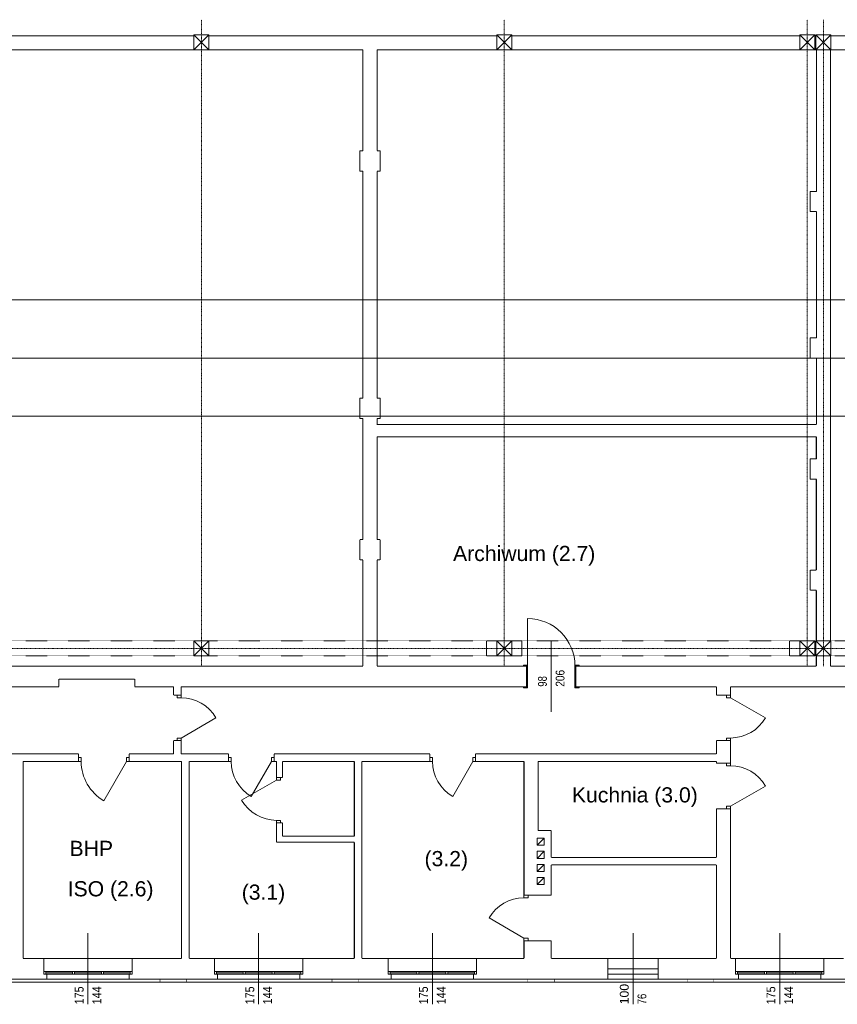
# Model space of a CAD drawing. Header units: millimetres. Extents: x 27545 to 248933, y 18062 to 157451.
# Tile 13 of 19: x 163333 to 179526, y 22548 to 42048. Entities that reach past the tile are written whole.
import ezdxf

# ---------------------------------------------------------------- set-up
doc = ezdxf.new("R2010")
doc.units = ezdxf.units.MM
for name, pattern in [('DASHDOT', [25.4, 12.7, -6.35, 0, -6.35]), ('PRZER__D_UGIE_KRESKI', [0.352778, 0.282222, -0.070556]), ('PRZERYWANA', [0.2, 0.05, -0.05, 0.05, -0.05])]:
    doc.linetypes.add(name, pattern=pattern)
for name, color, linetype, lineweight in [('ECIANY_WEWNETRZNE', 7, 'Continuous', 0), ('ECIANY_ZEWNETRZNE', 7, 'Continuous', 0), ('KONSTRUKCJE_SPECJALNE', 7, 'Continuous', 0), ('LINIE_I_KRESKI', 7, 'Continuous', 0), ('OSIE_KONSTRUKCYJNE', 7, 'Continuous', 0)]:
    doc.layers.add(name, color=color, linetype=linetype, lineweight=lineweight)
doc.styles.get("Standard").update_dxf_attribs({"font": 'arial.ttf'})

# ---------------------------------------------------------------- blocks, each defined once
blk = doc.blocks.new('TEXT_1434')
at = {"color": 5, "width": 0.867857}
blk.add_text('175', height=0.175, rotation=90, dxfattribs=at).set_placement((46.778, -0.44))
blk = doc.blocks.new('TEXT_1435')
at = {"color": 5, "width": 0.867857}
blk.add_text('144', height=0.175, rotation=90, dxfattribs=at).set_placement((47.128, -0.44))
blk = doc.blocks.new('TEXT_1436')
at = {"color": 5, "width": 0.867857}
blk.add_text('175', height=0.175, rotation=90, dxfattribs=at).set_placement((43.338, -0.44))
blk = doc.blocks.new('TEXT_1437')
at = {"color": 5, "width": 0.867857}
blk.add_text('144', height=0.175, rotation=90, dxfattribs=at).set_placement((43.688, -0.44))
blk = doc.blocks.new('TEXT_1438')
at = {"color": 5, "width": 0.867857}
blk.add_text('175', height=0.175, rotation=90, dxfattribs=at).set_placement((39.958, -0.44))
blk = doc.blocks.new('TEXT_1439')
at = {"color": 5, "width": 0.867857}
blk.add_text('144', height=0.175, rotation=90, dxfattribs=at).set_placement((40.308, -0.44))
blk = doc.blocks.new('TEXT_1462')
at = {"color": 5, "width": 0.991837}
blk.add_text('100', height=0.175, rotation=90, dxfattribs=at).set_placement((50.753, -0.44))
blk = doc.blocks.new('TEXT_1463')
at = {"color": 5, "width": 0.771429}
blk.add_text('76', height=0.175, rotation=90, dxfattribs=at).set_placement((51.103, -0.44))
blk = doc.blocks.new('TEXT_1464')
at = {"color": 5, "width": 0.867857}
blk.add_text('175', height=0.175, rotation=90, dxfattribs=at).set_placement((53.658, -0.44))
blk = doc.blocks.new('TEXT_1465')
at = {"color": 5, "width": 0.867857}
blk.add_text('144', height=0.175, rotation=90, dxfattribs=at).set_placement((54.008, -0.44))
blk = doc.blocks.new('TEXT_1488')
at = {"color": 5, "width": 0.771429}
blk.add_text('98', height=0.175, rotation=90, dxfattribs=at).set_placement((49.132, 5.85))
blk = doc.blocks.new('TEXT_1489')
at = {"color": 5, "width": 0.816807}
blk.add_text('206', height=0.175, rotation=90, dxfattribs=at).set_placement((49.482, 5.85))

msp = doc.modelspace()

# ---------------------------------------------------------------- linework, layer by layer
at = {"layer": 'ECIANY_WEWNETRZNE', "color": 7, "linetype": 'Continuous'}
for p, q in [((166780.54871, 41728.12089), (161080.54871, 41728.12089)), ((172780.54871, 41728.12089), (167080.54871, 41728.12089)), ((178780.54871, 41728.12089), (173080.54871, 41728.12089)), ((179100.54871, 41728.12089), (179080.54871, 41728.12089)), ((185100.54871, 41728.12089), (179400.54871, 41728.12089)), ((161070.54871, 41448.12089), (170130.20089, 41448.12089)), ((170410.20089, 41448.12089), (179110.20089, 41448.12089)), ((179390.20089, 41448.12089), (197110.81518, 41448.12089))]:
    msp.add_line(p, q, dxfattribs=at)
at = {"layer": 'ECIANY_WEWNETRZNE', "color": 7, "linetype": 'PRZER__D_UGIE_KRESKI'}
for p, q in [((170130.20089, 41448.12089), (170130.20089, 39450.5498)), ((170410.20089, 39450.5498), (170410.20089, 41448.12089)), ((179110.20089, 41448.12089), (179110.20089, 38648.12089)), ((179390.20089, 34028.12089), (179390.20089, 41448.12089)), ((170130.20089, 39050.5498), (170130.20089, 34550.5498)), ((170410.20089, 34550.5498), (170410.20089, 39050.5498)), ((179110.20089, 38248.12089), (179110.20089, 35748.12089)), ((179110.20089, 35348.12089), (179110.20089, 34028.12089)), ((170130.20089, 34150.5498), (170130.20089, 34025.39865)), ((170410.20089, 34025.39865), (170410.20089, 34150.5498))]:
    msp.add_line(p, q, dxfattribs=at)
at = {"layer": 'ECIANY_WEWNETRZNE', "color": 30, "linetype": 'Continuous'}
for p, q in [((173390.20089, 29248.12089), (173390.20089, 30188.12089)), ((173307.65089, 29248.12089), (173307.65089, 29267.17089)), ((173307.65089, 29267.17089), (173390.20089, 29267.17089)), ((173390.20089, 29267.17089), (173390.20089, 29248.12089)), ((174412.75089, 29267.17089), (174330.20089, 29267.17089)), ((174330.20089, 29267.17089), (174330.20089, 29248.12089)), ((174412.75089, 29248.12089), (174412.75089, 29267.17089)), ((173390.20089, 29248.12089), (173307.65089, 29248.12089)), ((173370.20089, 28838.12089), (173370.20089, 29248.12089)), ((173370.20089, 29248.12089), (173390.20089, 29248.12089)), ((173370.20089, 29248.12089), (173390.20089, 29248.12089)), ((173370.20089, 28838.12089), (173370.20089, 29248.12089)), ((173390.20089, 29248.12089), (173390.20089, 28838.12089)), ((173390.20089, 29248.12089), (173390.20089, 28838.12089)), ((174350.20089, 29248.12089), (174330.20089, 29248.12089)), ((174330.20089, 29248.12089), (174330.20089, 28838.12089)), ((174350.20089, 29248.12089), (174330.20089, 29248.12089)), ((174330.20089, 29248.12089), (174330.20089, 28838.12089)), ((174330.20089, 29248.12089), (174412.75089, 29248.12089)), ((174350.20089, 28838.12089), (174350.20089, 29248.12089)), ((174350.20089, 28838.12089), (174350.20089, 29248.12089)), ((166449.27958, 28620.42512), (166449.27958, 28671.22512)), ((166449.27958, 28671.22512), (166529.27958, 28671.22512)), ((166529.27958, 28671.22512), (166529.27958, 28620.42512)), ((173390.20089, 28838.12089), (173307.65089, 28838.12089)), ((173307.65089, 28838.12089), (173307.65089, 28819.07089)), ((173307.65089, 28819.07089), (173390.20089, 28819.07089)), ((173390.20089, 28838.12089), (173370.20089, 28838.12089)), ((173390.20089, 28838.12089), (173370.20089, 28838.12089)), ((173390.20089, 28819.07089), (173390.20089, 28838.12089)), ((174330.20089, 28838.12089), (174350.20089, 28838.12089)), ((174330.20089, 28838.12089), (174350.20089, 28838.12089)), ((174330.20089, 28838.12089), (174412.75089, 28838.12089)), ((174330.20089, 28819.07089), (174330.20089, 28838.12089)), ((174412.75089, 28819.07089), (174330.20089, 28819.07089)), ((174412.75089, 28838.12089), (174412.75089, 28819.07089)), ((177330.54871, 28620.42512), (177330.54871, 28671.22512)), ((177330.54871, 28671.22512), (177410.54871, 28671.22512)), ((177410.54871, 28671.22512), (177410.54871, 28620.42512)), ((166529.27958, 28620.42512), (166449.27958, 28620.42512)), ((177410.54871, 28620.42512), (177330.54871, 28620.42512)), ((177410.54871, 28620.42512), (178101.98339, 28221.22512)), ((166529.27958, 27822.02512), (167220.71426, 28221.22512)), ((166529.27958, 27822.02512), (166449.27958, 27822.02512)), ((166449.27958, 27822.02512), (166449.27958, 27771.22512)), ((166449.27958, 27771.22512), (166529.27958, 27771.22512)), ((166529.27958, 27771.22512), (166529.27958, 27822.02512)), ((177410.54871, 27822.02512), (177330.54871, 27822.02512)), ((177330.54871, 27822.02512), (177330.54871, 27771.22512)), ((177330.54871, 27771.22512), (177410.54871, 27771.22512)), ((177410.54871, 27771.22512), (177410.54871, 27822.02512)), ((164551.34871, 27438.12089), (164500.54871, 27438.12089)), ((164500.54871, 27438.12089), (164500.54871, 27358.12089)), ((164500.54871, 27358.12089), (164551.34871, 27358.12089)), ((164551.34871, 27358.12089), (164551.34871, 27438.12089)), ((165449.74871, 27358.12089), (165000.54871, 26580.08367)), ((165449.74871, 27358.12089), (165449.74871, 27438.12089)), ((165449.74871, 27438.12089), (165500.54871, 27438.12089)), ((165500.54871, 27358.12089), (165449.74871, 27358.12089)), ((165500.54871, 27438.12089), (165500.54871, 27358.12089)), ((167521.11398, 27438.12089), (167470.31398, 27438.12089)), ((167470.31398, 27438.12089), (167470.31398, 27358.12089)), ((167470.31398, 27358.12089), (167521.11398, 27358.12089)), ((167521.11398, 27358.12089), (167521.11398, 27438.12089)), ((168319.51398, 27358.12089), (167920.31398, 26666.68621)), ((168319.51398, 27358.12089), (168319.51398, 27438.12089)), ((168319.51398, 27438.12089), (168370.31398, 27438.12089)), ((168370.31398, 27358.12089), (168319.51398, 27358.12089)), ((168370.31398, 27438.12089), (168370.31398, 27358.12089)), ((171508.90064, 27438.12089), (171458.10064, 27438.12089)), ((171458.10064, 27438.12089), (171458.10064, 27358.12089)), ((171458.10064, 27358.12089), (171508.90064, 27358.12089)), ((171508.90064, 27358.12089), (171508.90064, 27438.12089)), ((172307.30064, 27358.12089), (171908.10064, 26666.68621)), ((172307.30064, 27358.12089), (172307.30064, 27438.12089)), ((172307.30064, 27438.12089), (172358.10064, 27438.12089)), ((172358.10064, 27358.12089), (172307.30064, 27358.12089)), ((172358.10064, 27438.12089), (172358.10064, 27358.12089)), ((177330.54871, 27270.73386), (177330.54871, 27321.53386)), ((177330.54871, 27321.53386), (177410.54871, 27321.53386)), ((177410.54871, 27321.53386), (177410.54871, 27270.73386)), ((177410.54871, 27270.73386), (177330.54871, 27270.73386)), ((168420.31398, 26989.72716), (167728.87929, 26590.52716)), ((168420.31398, 27040.52716), (168420.31398, 26989.72716)), ((168500.31398, 27040.52716), (168420.31398, 27040.52716)), ((168420.31398, 26989.72716), (168500.31398, 26989.72716)), ((168500.31398, 26989.72716), (168500.31398, 27040.52716)), ((177410.54871, 26472.33386), (178101.98339, 26871.53386)), ((177410.54871, 26472.33386), (177330.54871, 26472.33386)), ((177330.54871, 26472.33386), (177330.54871, 26421.53386)), ((177330.54871, 26421.53386), (177410.54871, 26421.53386)), ((177410.54871, 26421.53386), (177410.54871, 26472.33386)), ((168420.31398, 26140.52716), (168420.31398, 26191.32716)), ((168420.31398, 26191.32716), (168500.31398, 26191.32716)), ((168500.31398, 26140.52716), (168420.31398, 26140.52716)), ((168500.31398, 26191.32716), (168500.31398, 26140.52716)), ((173320.54871, 24708.12089), (173320.54871, 24657.32089)), ((173400.54871, 24708.12089), (173320.54871, 24708.12089)), ((173320.54871, 24657.32089), (173400.54871, 24657.32089)), ((173400.54871, 24657.32089), (173400.54871, 24708.12089)), ((173320.54871, 23858.92089), (172629.11403, 24258.12089)), ((173320.54871, 23808.12089), (173320.54871, 23858.92089)), ((173320.54871, 23858.92089), (173400.54871, 23858.92089)), ((173400.54871, 23808.12089), (173320.54871, 23808.12089)), ((173400.54871, 23858.92089), (173400.54871, 23808.12089))]:
    msp.add_line(p, q, dxfattribs=at)
at = {"layer": 'ECIANY_WEWNETRZNE', "color": 161, "linetype": 'Continuous'}
msp.add_line((173860.20089, 28338.12089), (173860.20089, 29748.12089), dxfattribs=at)
at = {"layer": 'ECIANY_WEWNETRZNE', "color": 196, "linetype": 'Continuous', "const_width": 20}
for points in [[(170130.20089, 34025.39865), (170130.20089, 31750.5498)], [(179110.20089, 34028.12089), (170410.20089, 34028.12089)], [(179390.20089, 29748.12089), (179390.20089, 34028.12089)], [(170410.20089, 33788.12089), (179110.20089, 33788.12089)], [(170410.20089, 31750.5498), (170410.20089, 33788.12089)], [(179110.20089, 33788.12089), (179110.20089, 33348.12089)], [(179110.20089, 32948.12089), (179110.20089, 31148.12089)], [(170130.20089, 31350.5498), (170130.20089, 29248.12089)], [(170410.20089, 29248.12089), (170410.20089, 31350.5498)], [(179110.20089, 30748.12089), (179110.20089, 29748.12089)], [(179110.20089, 29448.12089), (179110.20089, 29248.12089)], [(179390.20089, 29248.12089), (179390.20089, 29448.12089)], [(164110.54871, 29248.12089), (161070.54871, 29248.12089)], [(165610.54871, 29248.12089), (164110.54871, 29248.12089)], [(170130.20089, 29248.12089), (165610.54871, 29248.12089)], [(173370.20089, 29248.12089), (170410.20089, 29248.12089)], [(173370.20089, 29248.12089), (173370.20089, 28838.12089)], [(174350.20089, 29248.12089), (174350.20089, 28838.12089)], [(179110.20089, 29248.12089), (174350.20089, 29248.12089)], [(197110.81518, 29248.12089), (179390.20089, 29248.12089)], [(165610.54871, 28988.12089), (164110.54871, 28988.12089)], [(164110.54871, 28838.12089), (164110.54871, 28988.12089)], [(165610.54871, 28838.12089), (165610.54871, 28988.12089)], [(159110.54871, 28838.12089), (164110.54871, 28838.12089)], [(165610.54871, 28838.12089), (166379.27958, 28838.12089)], [(166379.27958, 28838.12089), (166379.27958, 28671.22512)], [(166379.27958, 28671.22512), (166529.27958, 28671.22512)], [(166529.27958, 28838.12089), (173370.20089, 28838.12089)], [(166529.27958, 28671.22512), (166529.27958, 28838.12089)], [(174350.20089, 28838.12089), (177130.54871, 28838.12089)], [(177130.54871, 28838.12089), (177130.54871, 28671.22512)], [(177130.54871, 28671.22512), (177410.54871, 28671.22512)], [(177410.54871, 28838.12089), (182210.48822, 28838.12089)], [(177410.54871, 28671.22512), (177410.54871, 28838.12089)], [(166379.27958, 27771.22512), (166529.27958, 27771.22512)], [(166379.27958, 27771.22512), (166379.27958, 27508.12089)], [(166529.27958, 27508.12089), (166529.27958, 27771.22512)], [(177130.54871, 27771.22512), (177410.54871, 27771.22512)], [(177130.54871, 27771.22512), (177130.54871, 27508.12089)], [(177410.54871, 27321.53386), (177410.54871, 27771.22512)], [(164500.54871, 27508.12089), (162850.54871, 27508.12089)], [(164500.54871, 27508.12089), (164500.54871, 27358.12089)], [(165500.54871, 27508.12089), (165500.54871, 27358.12089)], [(166379.27958, 27508.12089), (165500.54871, 27508.12089)], [(167470.31398, 27508.12089), (166529.27958, 27508.12089)], [(167470.31398, 27508.12089), (167470.31398, 27358.12089)], [(168370.31398, 27508.12089), (168370.31398, 27358.12089)], [(171458.10064, 27508.12089), (168370.31398, 27508.12089)], [(171458.10064, 27508.12089), (171458.10064, 27358.12089)], [(172358.10064, 27508.12089), (172358.10064, 27358.12089)], [(177130.54871, 27508.12089), (172358.10064, 27508.12089)], [(163400.31398, 23458.12089), (163400.31398, 27358.12089)], [(163400.31398, 27358.12089), (164500.54871, 27358.12089)], [(165500.54871, 27358.12089), (166540.31398, 27358.12089)], [(166540.31398, 27358.12089), (166540.31398, 23458.12089)], [(166690.31398, 23458.12089), (166690.31398, 27358.12089)], [(166690.31398, 27358.12089), (167470.31398, 27358.12089)], [(168370.31398, 27358.12089), (168420.31398, 27358.12089)], [(168420.31398, 27358.12089), (168420.31398, 27040.52716)], [(168540.31398, 27040.52716), (168540.31398, 27358.12089)], [(168540.31398, 27358.12089), (169960.31398, 27358.12089)], [(169960.31398, 27358.12089), (169960.31398, 25877.40628)], [(170110.31398, 23458.12089), (170110.31398, 27358.12089)], [(170110.31398, 27358.12089), (171458.10064, 27358.12089)], [(172358.10064, 27358.12089), (173320.54871, 27358.12089)], [(173320.54871, 27358.12089), (173320.54871, 25988.12089)], [(173600.54871, 25988.12089), (173600.54871, 27358.12089)], [(173600.54871, 27358.12089), (177130.54871, 27358.12089)], [(177130.54871, 27358.12089), (177130.54871, 27321.53386)], [(177130.54871, 27321.53386), (177410.54871, 27321.53386)], [(168420.31398, 27040.52716), (168540.31398, 27040.52716)], [(177130.54871, 26421.53386), (177410.54871, 26421.53386)], [(177130.54871, 26421.53386), (177130.54871, 25458.12089)], [(177410.54871, 23458.12089), (177410.54871, 26421.53386)], [(168420.31398, 26140.52716), (168540.31398, 26140.52716)], [(168420.31398, 26140.52716), (168420.31398, 25757.40628)], [(168540.31398, 25877.40628), (168540.31398, 26140.52716)], [(173320.54871, 25988.12089), (173320.54871, 24708.12089)], [(173860.54871, 25988.12089), (173600.54871, 25988.12089)], [(173860.54871, 25458.12089), (173860.54871, 25988.12089)], [(168420.31398, 25757.40628), (169960.31398, 25757.40628)], [(169960.31398, 25877.40628), (168540.31398, 25877.40628)], [(169960.31398, 25757.40628), (169960.31398, 23458.12089)], [(177130.54871, 25458.12089), (173860.54871, 25458.12089)], [(173860.54871, 25308.12089), (177130.54871, 25308.12089)], [(173860.54871, 24708.12089), (173860.54871, 25308.12089)], [(177130.54871, 25308.12089), (177130.54871, 23458.12089)], [(173860.54871, 24708.12089), (173320.54871, 24708.12089)], [(173320.54871, 23808.12089), (173860.54871, 23808.12089)], [(173320.54871, 23808.12089), (173320.54871, 23458.12089)], [(173860.54871, 23458.12089), (173860.54871, 23808.12089)]]:
    msp.add_lwpolyline(points, dxfattribs=at)
at = {"layer": 'ECIANY_WEWNETRZNE', "color": 30, "linetype": 'Continuous'}
for centre, radius, start, end in [((173390.20089, 29248.12089), 940, 0, 90), ((166529.27958, 27822.02512), 798.4, 29.999999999, 90), ((177410.54871, 28620.42512), 798.4, 270, 330.000000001), ((165449.74871, 27358.12089), 898.4, 180, 240), ((168319.51398, 27358.12089), 798.4, 180, 240), ((172307.30064, 27358.12089), 798.4, 180, 240), ((177410.54871, 26472.33386), 798.4, 29.999999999, 90), ((168420.31398, 26989.72716), 798.4, 209.999999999, 270), ((173320.54871, 23858.92089), 798.4, 90, 150.000000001)]:
    msp.add_arc(centre, radius, start, end, dxfattribs=at)
at = {"layer": 'ECIANY_ZEWNETRZNE', "color": 1, "linetype": 'Continuous'}
for p, q in [((167080.54871, 41748.12089), (166780.54871, 41748.12089)), ((166780.54871, 41748.12089), (166780.54871, 41448.12089)), ((166780.54871, 41448.12089), (167080.54871, 41748.12089)), ((167080.54871, 41448.12089), (166780.54871, 41748.12089)), ((167080.54871, 41448.12089), (167080.54871, 41748.12089)), ((173080.54871, 41748.12089), (172780.54871, 41748.12089)), ((172780.54871, 41748.12089), (172780.54871, 41448.12089)), ((172780.54871, 41448.12089), (173080.54871, 41748.12089)), ((173080.54871, 41448.12089), (172780.54871, 41748.12089)), ((173080.54871, 41448.12089), (173080.54871, 41748.12089)), ((179080.54871, 41748.12089), (178780.54871, 41748.12089)), ((178780.54871, 41748.12089), (178780.54871, 41448.12089)), ((178780.54871, 41448.12089), (179080.54871, 41748.12089)), ((179080.54871, 41448.12089), (178780.54871, 41748.12089)), ((179080.54871, 41448.12089), (179080.54871, 41748.12089)), ((179400.54871, 41748.12089), (179100.54871, 41748.12089)), ((179100.54871, 41748.12089), (179100.54871, 41448.12089)), ((179100.54871, 41448.12089), (179400.54871, 41748.12089)), ((179400.54871, 41448.12089), (179100.54871, 41748.12089)), ((179400.54871, 41448.12089), (179400.54871, 41748.12089)), ((166780.54871, 41448.12089), (167080.54871, 41448.12089)), ((172780.54871, 41448.12089), (173080.54871, 41448.12089)), ((178780.54871, 41448.12089), (179080.54871, 41448.12089)), ((179100.54871, 41448.12089), (179400.54871, 41448.12089)), ((170130.20089, 39450.5498), (170070.20089, 39450.5498)), ((170070.20089, 39450.5498), (170070.20089, 39050.5498)), ((170470.20089, 39450.5498), (170410.20089, 39450.5498)), ((170470.20089, 39050.5498), (170470.20089, 39450.5498)), ((170070.20089, 39050.5498), (170130.20089, 39050.5498)), ((170410.20089, 39050.5498), (170470.20089, 39050.5498)), ((179110.20089, 38648.12089), (178990.20089, 38648.12089)), ((178990.20089, 38648.12089), (178990.20089, 38248.12089)), ((179390.20089, 38248.12089), (179390.20089, 38648.12089)), ((178990.20089, 38248.12089), (179110.20089, 38248.12089)), ((179110.20089, 35748.12089), (178990.20089, 35748.12089)), ((178990.20089, 35748.12089), (178990.20089, 35348.12089)), ((179390.20089, 35348.12089), (179390.20089, 35748.12089)), ((178990.20089, 35348.12089), (179110.20089, 35348.12089)), ((170130.20089, 34550.5498), (170070.20089, 34550.5498)), ((170070.20089, 34550.5498), (170070.20089, 34150.5498)), ((170470.20089, 34550.5498), (170410.20089, 34550.5498)), ((170470.20089, 34150.5498), (170470.20089, 34550.5498)), ((170070.20089, 34150.5498), (170130.20089, 34150.5498)), ((170410.20089, 34150.5498), (170470.20089, 34150.5498)), ((179110.20089, 33348.12089), (178990.20089, 33348.12089)), ((178990.20089, 33348.12089), (178990.20089, 32948.12089)), ((179390.20089, 32948.12089), (179390.20089, 33348.12089)), ((178990.20089, 32948.12089), (179110.20089, 32948.12089)), ((167080.54871, 29748.12089), (166780.54871, 29748.12089)), ((166780.54871, 29748.12089), (166780.54871, 29448.12089)), ((166780.54871, 29448.12089), (167080.54871, 29748.12089)), ((167080.54871, 29448.12089), (166780.54871, 29748.12089)), ((167080.54871, 29448.12089), (167080.54871, 29748.12089)), ((173080.54871, 29748.12089), (172780.54871, 29748.12089)), ((172780.54871, 29748.12089), (172780.54871, 29448.12089)), ((172780.54871, 29448.12089), (173080.54871, 29748.12089)), ((173080.54871, 29448.12089), (172780.54871, 29748.12089)), ((173080.54871, 29448.12089), (173080.54871, 29748.12089)), ((179080.54871, 29748.12089), (178780.54871, 29748.12089)), ((178780.54871, 29748.12089), (178780.54871, 29448.12089)), ((178780.54871, 29448.12089), (179080.54871, 29748.12089)), ((179080.54871, 29448.12089), (178780.54871, 29748.12089)), ((179080.54871, 29448.12089), (179080.54871, 29748.12089)), ((179400.54871, 29748.12089), (179100.54871, 29748.12089)), ((179100.54871, 29748.12089), (179100.54871, 29448.12089)), ((179100.54871, 29448.12089), (179400.54871, 29748.12089)), ((179400.54871, 29448.12089), (179100.54871, 29748.12089)), ((179400.54871, 29448.12089), (179400.54871, 29748.12089)), ((166780.54871, 29448.12089), (167080.54871, 29448.12089)), ((172780.54871, 29448.12089), (173080.54871, 29448.12089)), ((178780.54871, 29448.12089), (179080.54871, 29448.12089)), ((179100.54871, 29448.12089), (179400.54871, 29448.12089))]:
    msp.add_line(p, q, dxfattribs=at)
at = {"layer": 'ECIANY_ZEWNETRZNE', "color": 161, "linetype": 'Continuous'}
for p, q in [((164685.54871, 22548.12089), (164685.54871, 23958.12089)), ((168065.54871, 22548.12089), (168065.54871, 23958.12089)), ((171505.54871, 22548.12089), (171505.54871, 23958.12089)), ((175480.54871, 22548.12089), (175480.54871, 23958.12089)), ((178385.54871, 22548.12089), (178385.54871, 23958.12089))]:
    msp.add_line(p, q, dxfattribs=at)
at = {"layer": 'ECIANY_ZEWNETRZNE', "color": 30, "linetype": 'Continuous'}
for p, q in [((165560.54871, 23458.12089), (163810.54871, 23458.12089)), ((168940.54871, 23458.12089), (167190.54871, 23458.12089)), ((172380.54871, 23458.12089), (170630.54871, 23458.12089)), ((175980.54871, 23458.12089), (174980.54871, 23458.12089)), ((179260.54871, 23458.12089), (177510.54871, 23458.12089)), ((175980.54871, 23248.12089), (174980.54871, 23248.12089)), ((165560.54871, 23198.12089), (163810.54871, 23198.12089)), ((163810.54871, 23198.12089), (163810.54871, 23148.12089)), ((163810.54871, 23148.12089), (165560.54871, 23148.12089)), ((163850.54871, 23148.12089), (163850.54871, 23198.12089)), ((164380.54871, 23173.12089), (163850.54871, 23173.12089)), ((163870.54871, 23048.12089), (165500.54871, 23048.12089)), ((164380.54871, 23148.12089), (164380.54871, 23198.12089)), ((164420.54871, 23148.12089), (164420.54871, 23198.12089)), ((164950.54871, 23173.12089), (164420.54871, 23173.12089)), ((164950.54871, 23148.12089), (164950.54871, 23198.12089)), ((164990.54871, 23148.12089), (164990.54871, 23198.12089)), ((165520.54871, 23173.12089), (164990.54871, 23173.12089)), ((165520.54871, 23148.12089), (165520.54871, 23198.12089)), ((165560.54871, 23148.12089), (165560.54871, 23198.12089)), ((168940.54871, 23198.12089), (167190.54871, 23198.12089)), ((167190.54871, 23198.12089), (167190.54871, 23148.12089)), ((167190.54871, 23148.12089), (168940.54871, 23148.12089)), ((167230.54871, 23148.12089), (167230.54871, 23198.12089)), ((167760.54871, 23173.12089), (167230.54871, 23173.12089)), ((167250.54871, 23048.12089), (168880.54871, 23048.12089)), ((167760.54871, 23148.12089), (167760.54871, 23198.12089)), ((167800.54871, 23148.12089), (167800.54871, 23198.12089)), ((168330.54871, 23173.12089), (167800.54871, 23173.12089)), ((168330.54871, 23148.12089), (168330.54871, 23198.12089)), ((168370.54871, 23148.12089), (168370.54871, 23198.12089)), ((168900.54871, 23173.12089), (168370.54871, 23173.12089)), ((168900.54871, 23148.12089), (168900.54871, 23198.12089)), ((168940.54871, 23148.12089), (168940.54871, 23198.12089)), ((172380.54871, 23198.12089), (170630.54871, 23198.12089)), ((170630.54871, 23198.12089), (170630.54871, 23148.12089)), ((170630.54871, 23148.12089), (172380.54871, 23148.12089)), ((170670.54871, 23148.12089), (170670.54871, 23198.12089)), ((171200.54871, 23173.12089), (170670.54871, 23173.12089)), ((170690.54871, 23048.12089), (172320.54871, 23048.12089)), ((171200.54871, 23148.12089), (171200.54871, 23198.12089)), ((171240.54871, 23148.12089), (171240.54871, 23198.12089)), ((171770.54871, 23173.12089), (171240.54871, 23173.12089)), ((171770.54871, 23148.12089), (171770.54871, 23198.12089)), ((171810.54871, 23148.12089), (171810.54871, 23198.12089)), ((172340.54871, 23173.12089), (171810.54871, 23173.12089)), ((172340.54871, 23148.12089), (172340.54871, 23198.12089)), ((172380.54871, 23148.12089), (172380.54871, 23198.12089)), ((175980.54871, 23148.12089), (174980.54871, 23148.12089)), ((174980.54871, 23048.12089), (175980.54871, 23048.12089)), ((179260.54871, 23198.12089), (177510.54871, 23198.12089)), ((177510.54871, 23198.12089), (177510.54871, 23148.12089)), ((177510.54871, 23148.12089), (179260.54871, 23148.12089)), ((177550.54871, 23148.12089), (177550.54871, 23198.12089)), ((178080.54871, 23173.12089), (177550.54871, 23173.12089)), ((177570.54871, 23048.12089), (179200.54871, 23048.12089)), ((178080.54871, 23148.12089), (178080.54871, 23198.12089)), ((178120.54871, 23148.12089), (178120.54871, 23198.12089)), ((178650.54871, 23173.12089), (178120.54871, 23173.12089)), ((178650.54871, 23148.12089), (178650.54871, 23198.12089)), ((178690.54871, 23148.12089), (178690.54871, 23198.12089)), ((179220.54871, 23173.12089), (178690.54871, 23173.12089)), ((179220.54871, 23148.12089), (179220.54871, 23198.12089)), ((179260.54871, 23148.12089), (179260.54871, 23198.12089))]:
    msp.add_line(p, q, dxfattribs=at)
at = {"layer": 'ECIANY_ZEWNETRZNE', "color": 196, "linetype": 'Continuous'}
for points, const_width in [([(170130.20089, 31750.5498), (170070.20089, 31750.5498)], 20), ([(170070.20089, 31750.5498), (170070.20089, 31350.5498)], 20), ([(170470.20089, 31750.5498), (170410.20089, 31750.5498)], 20), ([(170470.20089, 31350.5498), (170470.20089, 31750.5498)], 20), ([(170070.20089, 31350.5498), (170130.20089, 31350.5498)], 20), ([(170410.20089, 31350.5498), (170470.20089, 31350.5498)], 20), ([(172780.20089, 29748.12089), (172580.20089, 29748.12089)], 20), ([(172580.20089, 29748.12089), (172580.20089, 29448.12089)], 20), ([(172780.20089, 29448.12089), (172780.20089, 29748.12089)], 20), ([(173280.20089, 29748.12089), (173080.20089, 29748.12089)], 20), ([(173080.20089, 29748.12089), (173080.20089, 29448.12089)], 20), ([(173280.20089, 29448.12089), (173280.20089, 29748.12089)], 20), ([(178780.20089, 29748.12089), (178580.20089, 29748.12089)], 20), ([(178580.20089, 29748.12089), (178580.20089, 29448.12089)], 20), ([(178780.20089, 29448.12089), (178780.20089, 29748.12089)], 20), ([(172580.20089, 29448.12089), (172780.20089, 29448.12089)], 20), ([(173080.20089, 29448.12089), (173280.20089, 29448.12089)], 20), ([(178580.20089, 29448.12089), (178780.20089, 29448.12089)], 20), ([(163810.54871, 23458.12089), (163400.31398, 23458.12089)], 20), ([(163810.54871, 23148.12089), (163810.54871, 23458.12089)], 20), ([(165560.54871, 23148.12089), (165560.54871, 23458.12089)], 20), ([(166540.31398, 23458.12089), (165560.54871, 23458.12089)], 20), ([(167190.54871, 23458.12089), (166690.31398, 23458.12089)], 20), ([(167190.54871, 23148.12089), (167190.54871, 23458.12089)], 20), ([(168940.54871, 23148.12089), (168940.54871, 23458.12089)], 20), ([(169960.31398, 23458.12089), (168940.54871, 23458.12089)], 20), ([(170630.54871, 23458.12089), (170110.31398, 23458.12089)], 20), ([(170630.54871, 23148.12089), (170630.54871, 23458.12089)], 20), ([(172380.54871, 23148.12089), (172380.54871, 23458.12089)], 20), ([(173320.54871, 23458.12089), (172380.54871, 23458.12089)], 20), ([(174980.54871, 23458.12089), (173860.54871, 23458.12089)], 20), ([(174980.54871, 23048.12089), (174980.54871, 23458.12089)], 20), ([(175980.54871, 23048.12089), (175980.54871, 23458.12089)], 20), ([(177130.54871, 23458.12089), (175980.54871, 23458.12089)], 20), ([(177510.54871, 23458.12089), (177410.54871, 23458.12089)], 20), ([(177510.54871, 23148.12089), (177510.54871, 23458.12089)], 20), ([(179260.54871, 23148.12089), (179260.54871, 23458.12089)], 20), ([(179650.54871, 23458.12089), (179260.54871, 23458.12089)], 20), ([(162140.54871, 23048.12089), (163870.54871, 23048.12089)], 20), ([(163870.54871, 23148.12089), (163810.54871, 23148.12089)], 20), ([(163870.54871, 23048.12089), (163870.54871, 23148.12089)], 20), ([(165500.54871, 23048.12089), (165500.54871, 23148.12089)], 20), ([(165500.54871, 23148.12089), (165560.54871, 23148.12089)], 20), ([(165500.54871, 23048.12089), (167250.54871, 23048.12089)], 20), ([(166640.54871, 23048.12089), (166110.54871, 23048.12089)], 10), ([(166110.54871, 23048.12089), (166110.54871, 22988.12089)], 10), ([(166640.54871, 22988.12089), (166640.54871, 23048.12089)], 10), ([(167250.54871, 23148.12089), (167190.54871, 23148.12089)], 20), ([(167250.54871, 23048.12089), (167250.54871, 23148.12089)], 20), ([(168880.54871, 23048.12089), (168880.54871, 23148.12089)], 20), ([(168880.54871, 23148.12089), (168940.54871, 23148.12089)], 20), ([(168880.54871, 23048.12089), (170690.54871, 23048.12089)], 20), ([(170049.59219, 23048.12089), (169519.59219, 23048.12089)], 10), ([(169519.59219, 23048.12089), (169519.59219, 22988.12089)], 10), ([(170049.59219, 22988.12089), (170049.59219, 23048.12089)], 10), ([(170690.54871, 23148.12089), (170630.54871, 23148.12089)], 20), ([(170690.54871, 23048.12089), (170690.54871, 23148.12089)], 20), ([(172320.54871, 23048.12089), (172320.54871, 23148.12089)], 20), ([(172320.54871, 23148.12089), (172380.54871, 23148.12089)], 20), ([(172320.54871, 23048.12089), (174980.54871, 23048.12089)], 20), ([(173920.54871, 23048.12089), (173390.54871, 23048.12089)], 10), ([(173390.54871, 23048.12089), (173390.54871, 22988.12089)], 10), ([(173920.54871, 22988.12089), (173920.54871, 23048.12089)], 10), ([(175980.54871, 23048.12089), (177570.54871, 23048.12089)], 20), ([(177080.54871, 23048.12089), (176550.54871, 23048.12089)], 10), ([(176550.54871, 23048.12089), (176550.54871, 22988.12089)], 10), ([(177080.54871, 22988.12089), (177080.54871, 23048.12089)], 10), ([(177570.54871, 23148.12089), (177510.54871, 23148.12089)], 20), ([(177570.54871, 23048.12089), (177570.54871, 23148.12089)], 20), ([(179200.54871, 23048.12089), (179200.54871, 23148.12089)], 20), ([(179200.54871, 23148.12089), (179260.54871, 23148.12089)], 20), ([(179200.54871, 23048.12089), (180790.54871, 23048.12089)], 20), ([(166110.54871, 22988.12089), (166640.54871, 22988.12089)], 10), ([(169519.59219, 22988.12089), (170049.59219, 22988.12089)], 10), ([(173390.54871, 22988.12089), (173920.54871, 22988.12089)], 10), ([(176550.54871, 22988.12089), (177080.54871, 22988.12089)], 10)]:
    msp.add_lwpolyline(points, dxfattribs=dict(at, const_width=const_width))
at = {"layer": 'ECIANY_ZEWNETRZNE', "color": 116, "linetype": 'Continuous', "const_width": 18}
for points in [[(179110.20089, 31148.12089), (178990.20089, 31148.12089)], [(178990.20089, 31148.12089), (178990.20089, 30748.12089)], [(179390.20089, 30748.12089), (179390.20089, 31148.12089)], [(178990.20089, 30748.12089), (179110.20089, 30748.12089)]]:
    msp.add_lwpolyline(points, dxfattribs=at)
at = {"layer": 'KONSTRUKCJE_SPECJALNE', "color": 7, "linetype": 'PRZER__D_UGIE_KRESKI'}
for p, q in [((215525.63401, 36498.12089), (149135.54871, 36498.12089)), ((214890.54871, 35348.12089), (149770.45967, 35348.12089)), ((215525.63401, 34198.12089), (149130.54871, 34198.12089))]:
    msp.add_line(p, q, dxfattribs=at)
at = {"layer": 'LINIE_I_KRESKI', "color": 1, "linetype": 'Continuous'}
for p, q in [((173718.4858, 25837.8666), (173578.4858, 25697.8666)), ((173578.4858, 25697.8666), (173578.4858, 25837.8666)), ((173578.4858, 25837.8666), (173718.4858, 25837.8666)), ((173718.4858, 25697.8666), (173718.4858, 25837.8666)), ((173578.4858, 25697.8666), (173718.4858, 25697.8666)), ((173718.4858, 25577.8666), (173578.4858, 25437.8666)), ((173578.4858, 25437.8666), (173578.4858, 25577.8666)), ((173578.4858, 25577.8666), (173718.4858, 25577.8666)), ((173718.4858, 25437.8666), (173718.4858, 25577.8666)), ((173578.4858, 25437.8666), (173718.4858, 25437.8666)), ((173718.4858, 25317.8666), (173578.4858, 25177.8666)), ((173578.4858, 25177.8666), (173578.4858, 25317.8666)), ((173578.4858, 25317.8666), (173718.4858, 25317.8666)), ((173578.4858, 25177.8666), (173718.4858, 25177.8666)), ((173718.4858, 25177.8666), (173718.4858, 25317.8666)), ((173718.4858, 25057.8666), (173578.4858, 24917.8666)), ((173578.4858, 24917.8666), (173578.4858, 25057.8666)), ((173578.4858, 25057.8666), (173718.4858, 25057.8666)), ((173718.4858, 24917.8666), (173718.4858, 25057.8666)), ((173578.4858, 24917.8666), (173718.4858, 24917.8666))]:
    msp.add_line(p, q, dxfattribs=at)
at = {"layer": 'LINIE_I_KRESKI', "color": 7, "linetype": 'Continuous'}
for p, q in [((175270.20089, 23048.12089), (176928.9113, 23048.12089)), ((125540.54871, 22988.12089), (217240.54871, 22988.12089))]:
    msp.add_line(p, q, dxfattribs=at)
at = {"layer": 'OSIE_KONSTRUKCYJNE', "color": 1, "linetype": 'DASHDOT'}
for p, q in [((166930.54871, 29248.29038), (166930.54871, 42048.29038)), ((172930.54871, 29248.29038), (172930.54871, 42048.29038)), ((172930.54871, 29248.29038), (172930.54871, 42048.12089)), ((178930.54871, 29248.12089), (178930.54871, 42048.12089)), ((178930.54871, 29248.12089), (178930.54871, 42048.12089)), ((179250.54871, 34028.12089), (179250.54871, 42048.12089)), ((179250.54871, 34028.12089), (179250.54871, 42048.12089)), ((179250.54871, 29248.12089), (179250.54871, 34028.12089)), ((179250.54871, 29248.12089), (179250.54871, 34028.12089)), ((216490.54871, 29598.12089), (146430.54871, 29598.12089))]:
    msp.add_line(p, q, dxfattribs=at)
at = {"layer": 'OSIE_KONSTRUKCYJNE', "color": 1, "linetype": 'PRZERYWANA'}
for p, q in [((216830.54871, 29748.12089), (146430.54871, 29748.12089)), ((216830.54871, 29448.12089), (146430.54871, 29448.12089))]:
    msp.add_line(p, q, dxfattribs=at)

# ---------------------------------------------------------------- block references
at = {"layer": 'ECIANY_WEWNETRZNE', "xscale": 1000, "yscale": 1000, "zscale": 1000}
for name in ['TEXT_1489', 'TEXT_1488']:
    msp.add_blockref(name, (124640.54871, 22988.12089), dxfattribs=at)
at = {"layer": 'ECIANY_ZEWNETRZNE', "xscale": 1000, "yscale": 1000, "zscale": 1000}
for name in ['TEXT_1438', 'TEXT_1439', 'TEXT_1436', 'TEXT_1437', 'TEXT_1434', 'TEXT_1435', 'TEXT_1462', 'TEXT_1464', 'TEXT_1465', 'TEXT_1463']:
    msp.add_blockref(name, (124640.54871, 22988.12089), dxfattribs=at)

# ---------------------------------------------------------------- texts
at = {"linetype": 'Continuous', "lineweight": 0}
for s, p in [('Archiwum (2.7)', (171915.53695, 31327.10511)), ('Kuchnia (3.0)', (174269.99103, 26545.69908)), ('BHP', (164319.99836, 25485.80548)), ('(3.2)', (171350.8368, 25283.93892)), ('ISO (2.6)', (164283.38073, 24686.26317)), ('(3.1)', (167730.10957, 24619.85434))]:
    msp.add_text(s, height=300, dxfattribs=at).set_placement(p)

doc.saveas('drawing.dxf')
